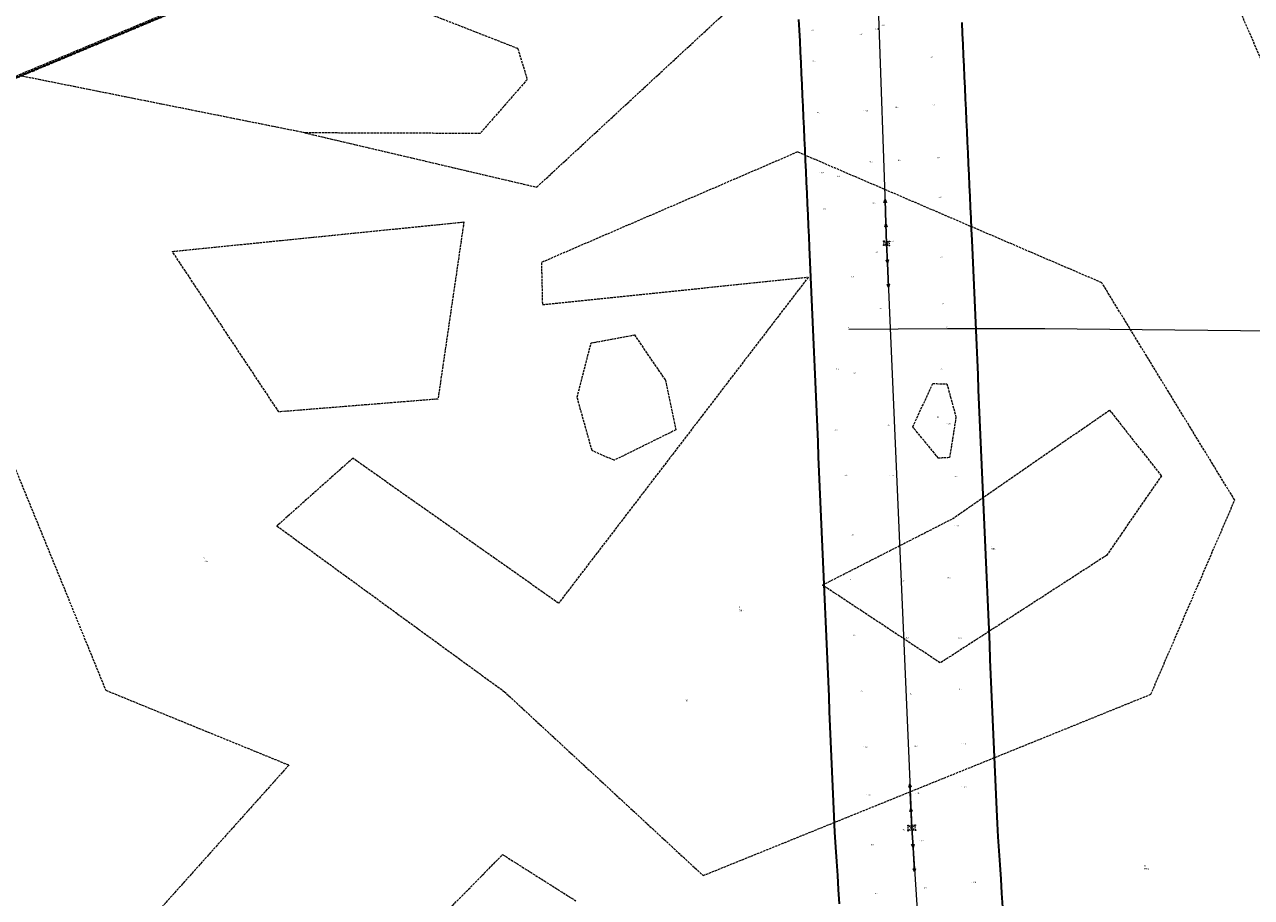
# Model space of a CAD drawing. Header units: metres. Extents: x 6524698 to 6533081, y 5883213 to 5896811.
# Tile 75 of 131: x 6528059 to 6528815, y 5891342 to 5891880. Entities that reach past the tile are written whole.
import ezdxf
from ezdxf.enums import TextEntityAlignment as Align

# ---------------------------------------------------------------- set-up
doc = ezdxf.new("R2010")
doc.units = ezdxf.units.M
for name, pattern in [('mapa zasadnicza$0$1.5_0.5', [2, 1.5, -0.5]), ('mapa zasadnicza$0$1.5_1.0', [2.5, 1.5, -1]), ('mapa zasadnicza$0$219-500', [0]), ('mapa zasadnicza$0$egkk-500', [2, 1.5, -0.5]), ('mapa zasadnicza$0$egug-500', [1, 0.5, -0.5]), ('mapa zasadnicza$0$suep_wn_500', [0]), ('mapa zasadnicza$0$supp_500', [1, 0.5, -0.5])]:
    doc.linetypes.add(name, pattern=pattern)
for name, color, linetype in [('mapa zasadnicza$0$000 Inne (niezydentyfikowane)', 7, 'Continuous'), ('mapa zasadnicza$0$209-oznaczenie konturu klasyfikacyjnego', 7, 'Continuous'), ('mapa zasadnicza$0$210-oznaczenie konturu użytku gruntowego', 7, 'Continuous'), ('mapa zasadnicza$0$211-numer działki ewidencyjnej', 7, 'Continuous'), ('mapa zasadnicza$0$216-obręb ewidencyjny', 7, 'Continuous'), ('mapa zasadnicza$0$217-kontur klasyfikacyjny', 7, 'Continuous'), ('mapa zasadnicza$0$218-kontur użytku gruntowego', 7, 'Continuous'), ('mapa zasadnicza$0$219-działka ewidencyjna', 7, 'Continuous'), ('mapa zasadnicza$0$pikieta naturalna', 7, 'Continuous'), ('mapa zasadnicza$0$pikieta naturalna-Atr2', 7, 'Continuous'), ('mapa zasadnicza$0$przewód elektroenergetyczny podziemny - ob. projektowany', 7, 'Continuous'), ('mapa zasadnicza$0$przewód elektroenergetyczny wysokiego napięcia', 7, 'Continuous'), ('mapa zasadnicza$0$przewód wodociągowy', 7, 'Continuous'), ('mapa zasadnicza$0$przewód wodociągowy-Atr1', 7, 'Continuous'), ('mapa zasadnicza$0$studnia kanalizacyjna', 7, 'Continuous'), ('mapa zasadnicza$0$studnia kanalizacyjna-Atr17', 7, 'Continuous'), ('mapa zasadnicza$0$słup przewodów napowietrznych', 7, 'Continuous'), ('mapa zasadnicza$0$zasuwa lub zawór', 7, 'Continuous'), ('mapa zasadnicza$0$zasuwa lub zawór-Atr17', 7, 'Continuous')]:
    doc.layers.add(name, color=color, linetype=linetype)
doc.styles.add('mapa zasadnicza$0$STANDARD', font='Working1250', dxfattribs={"width": 0.75})

# ---------------------------------------------------------------- blocks, each defined once
blk = doc.blocks.new('mapa zasadnicza$0$US25')
at = {"linetype": 'Continuous', "lineweight": 0}
h = blk.add_hatch(color=0, dxfattribs=at)
edge = h.paths.add_edge_path()
edge.add_arc((0, 0), 0.2, 0, 360)
blk = doc.blocks.new('mapa zasadnicza$0$US15')
at = {"color": 0, "linetype": 'Continuous', "lineweight": 13}
blk.add_circle((0, 0), 0.25, dxfattribs=at)
blk = doc.blocks.new('mapa zasadnicza$0$PW01')
at = {"linetype": 'Continuous', "lineweight": 13}
h = blk.add_hatch(color=0, dxfattribs=at)
edge = h.paths.add_edge_path()
edge.add_arc((0, 0), 0.045, 0, 360)
blk = doc.blocks.new('mapa zasadnicza$0$SM05')
at = {"color": 0, "linetype": 'Continuous', "lineweight": 13}
blk.add_circle((0, 0), 0.25, dxfattribs=at)
blk = doc.blocks.new('mapa zasadnicza$0$SUEP3')
at = {"color": 0, "linetype": 'Continuous'}
for p, q in [((0, 0), (12.003, 0)), ((12.003, 0), (10.003, 0.75)), ((10.003, 0.75), (11.003, 0)), ((12.003, 0), (10.003, -0.75)), ((11.003, 0), (10.003, -0.75)), ((12.003, 0), (27.003, 0)), ((27.003, 0), (25.003, 0.75)), ((25.003, 0.75), (26.003, 0)), ((27.003, 0), (25.003, -0.75)), ((26.003, 0), (25.003, -0.75))]:
    blk.add_line(p, q, dxfattribs=at)

msp = doc.modelspace()

# ---------------------------------------------------------------- linework, layer by layer
at = {"layer": 'mapa zasadnicza$0$000 Inne (niezydentyfikowane)', "color": 7, "linetype": 'Continuous', "lineweight": 35, "flags": 128}
for points in [[(6528561.224, 5891338.234), (6528560.658, 5891346.929), (6528560.092, 5891355.625), (6528559.526, 5891364.321), (6528558.961, 5891373.016), (6528558.359, 5891382.255), (6528557.937, 5891392.026), (6528557.538, 5891401.254), (6528557.14, 5891410.481), (6528556.741, 5891419.708), (6528556.342, 5891428.935), (6528555.943, 5891438.162), (6528555.544, 5891447.389), (6528555.146, 5891456.616), (6528554.747, 5891465.843), (6528554.348, 5891475.071), (6528553.949, 5891484.298), (6528553.551, 5891493.525), (6528553.152, 5891502.752), (6528552.753, 5891511.979), (6528552.354, 5891521.206), (6528551.955, 5891530.433), (6528551.557, 5891539.66), (6528551.158, 5891548.888), (6528550.759, 5891558.115), (6528550.36, 5891567.342), (6528549.962, 5891576.569), (6528549.563, 5891585.796), (6528549.164, 5891595.023), (6528548.765, 5891604.25), (6528548.367, 5891613.477), (6528547.968, 5891622.704), (6528547.569, 5891631.932), (6528547.17, 5891641.159), (6528546.771, 5891650.386), (6528546.373, 5891659.613), (6528545.974, 5891668.84), (6528545.575, 5891678.067), (6528545.176, 5891687.294), (6528544.778, 5891696.521), (6528544.379, 5891705.749), (6528543.98, 5891714.976), (6528543.581, 5891724.203), (6528543.182, 5891733.43), (6528542.787, 5891742.576), (6528542.48, 5891749.185), (6528542.169, 5891755.875), (6528541.858, 5891762.565), (6528541.548, 5891769.254), (6528541.237, 5891775.944), (6528540.926, 5891782.634), (6528540.615, 5891789.324), (6528540.304, 5891796.014), (6528539.993, 5891802.703), (6528539.683, 5891809.393), (6528539.372, 5891816.083), (6528539.061, 5891822.773), (6528538.75, 5891829.463), (6528538.439, 5891836.152), (6528538.128, 5891842.842), (6528537.818, 5891849.532), (6528537.507, 5891856.222), (6528537.196, 5891862.912), (6528536.885, 5891869.601), (6528536.574, 5891876.291), (6528536.263, 5891882.981)], [(6528636.466, 5891880.933), (6528636.777, 5891874.243), (6528637.088, 5891867.553), (6528637.399, 5891860.863), (6528637.71, 5891854.173), (6528638.021, 5891847.484), (6528638.331, 5891840.794), (6528638.642, 5891834.104), (6528638.953, 5891827.414), (6528639.264, 5891820.724), (6528639.575, 5891814.035), (6528639.886, 5891807.345), (6528640.196, 5891800.655), (6528640.507, 5891793.965), (6528640.818, 5891787.275), (6528641.129, 5891780.586), (6528641.44, 5891773.896), (6528641.751, 5891767.206), (6528642.061, 5891760.516), (6528642.372, 5891753.826), (6528642.687, 5891747.056), (6528643.089, 5891737.748), (6528643.488, 5891728.521), (6528643.887, 5891719.293), (6528644.286, 5891710.066), (6528644.684, 5891700.839), (6528645.083, 5891691.612), (6528645.482, 5891682.385), (6528645.881, 5891673.158), (6528646.279, 5891663.931), (6528646.678, 5891654.704), (6528647.077, 5891645.476), (6528647.476, 5891636.249), (6528647.874, 5891627.022), (6528648.273, 5891617.795), (6528648.672, 5891608.568), (6528649.071, 5891599.341), (6528649.47, 5891590.114), (6528649.868, 5891580.887), (6528650.267, 5891571.659), (6528650.666, 5891562.432), (6528651.065, 5891553.205), (6528651.463, 5891543.978), (6528651.862, 5891534.751), (6528652.261, 5891525.524), (6528652.66, 5891516.297), (6528653.059, 5891507.07), (6528653.457, 5891497.843), (6528653.856, 5891488.615), (6528654.255, 5891479.388), (6528654.654, 5891470.161), (6528655.052, 5891460.934), (6528655.451, 5891451.707), (6528655.85, 5891442.48), (6528656.249, 5891433.253), (6528656.648, 5891424.026), (6528657.046, 5891414.798), (6528657.445, 5891405.571), (6528657.844, 5891396.344), (6528658.219, 5891387.661), (6528658.75, 5891379.509), (6528659.315, 5891370.813), (6528659.881, 5891362.118), (6528660.447, 5891353.422), (6528661.013, 5891344.726), (6528661.578, 5891336.031)]]:
    msp.add_lwpolyline(points, dxfattribs=at)
at = {"layer": 'mapa zasadnicza$0$216-obręb ewidencyjny', "color": 7, "linetype": 'mapa zasadnicza$0$1.5_1.0', "lineweight": 35, "flags": 128}
for points in [[(6528080.19, 5893144.58), (6528061.74, 5893201.21), (6528047.55, 5893241.88), (6528024.92, 5893315.29), (6528008.56, 5893361.13), (6527994.3, 5893412.78), (6527972.36, 5893501.34), (6527968.55, 5893513.63), (6527970.79, 5893518.44), (6527970.73, 5893522.51), (6527967.45, 5893552.31), (6527966.7, 5893563.53), (6527962.24, 5893630.13), (6528051.1, 5893681.86), (6528093.51, 5893704.95), (6528160.44, 5893751.29), (6528192.4, 5893787.97), (6528212.45, 5893801.88), (6528235.37, 5893817.79), (6528263.34, 5893839.22), (6528292.63, 5893867.35), (6528325.94, 5893899.11), (6528322.17, 5893903.05), (6528250.73, 5893995.91), (6528184.31, 5894083.49), (6528144.78, 5894142.59), (6528140.26, 5894150.17), (6528112.08, 5894189.3), (6528016.98, 5894319.35), (6528001.44, 5894344.63), (6527975.61, 5894386.54), (6527948.25, 5894431.11), (6527919.91, 5894480.01), (6527892.39, 5894527.5), (6527882.42, 5894543.56), (6527855.65, 5894587.93), (6527823.65, 5894640.97), (6527805.93, 5894633.3), (6527750.7, 5894622.26), (6527703.08, 5894611.82), (6527660.79, 5894602.88), (6527644.2, 5894599.12), (6527623.22, 5894594.36), (6527546.55, 5894577.52), (6527485.04, 5894564.12), (6527442.59, 5894555.97), (6527376.5, 5894538.97), (6527356.91, 5894534.04), (6527324.89, 5894525.35), (6527242.36, 5894508.66), (6527235, 5894507.23), (6527228.04, 5894506.29), (6527159.89, 5894496.69), (6527053.58, 5894471.18), (6527004.75, 5894459.61), (6526977.15, 5894360.97), (6526895.2, 5894390.7), (6526886.54, 5894409.25), (6526848.25, 5894423.17), (6526790.81, 5894405.63), (6526783.96, 5894403.77), (6526751.66, 5894393.24), (6526675.52, 5894369.12), (6526524.19, 5894423.84), (6526526.13, 5894397.23), (6526528.98, 5894342.85), (6526531.21, 5894300.39), (6526524.41, 5894296.52), (6526520.88, 5894294.84), (6526433.18, 5894243.61), (6526409.32, 5894231.32), (6526314.07, 5894204.53), (6526268.73, 5894188.91), (6526258.95, 5894183.01), (6526232.67, 5894174.45), (6526048.77, 5894185.58), (6526028.42, 5894185.14), (6525944.02, 5894189.55), (6525880.8, 5894192.86), (6525865.46, 5894208.87), (6525815.37, 5894268.24), (6525725.76, 5894354.61), (6525677.43, 5894405.04), (6525642.47, 5894443.85), (6525631.75, 5894455.74), (6525621.46, 5894467.17), (6525618.11, 5894470.89), (6525610.84, 5894478.96), (6525545.06, 5894551.99), (6525537.2, 5894560.72), (6525460.52, 5894338.76), (6525456.21, 5894326.33), (6525450.16, 5894308.9), (6525445.22, 5894294.63), (6525423.21, 5894231.15), (6525415.4, 5894208.63), (6525399.64, 5894161.49), (6525369.98, 5894072.79), (6525342.34, 5893997.91), (6525337.4, 5893981.36), (6525266.58, 5893924.52), (6525217.93, 5893885.48), (6525120.08, 5893806.06), (6525080.21, 5893781.94), (6525034.62, 5893753.64), (6524956.86, 5893706.08), (6524954.17, 5893701.72), (6524952.33, 5893698.77), (6524951.12, 5893696.84), (6524924.06, 5893653.68), (6524922.11, 5893650.61), (6524908.03, 5893628.41), (6524885.99, 5893594.37), (6524823.72, 5893494.6), (6524818.62, 5893484.85), (6524776.38, 5893404.01), (6524760.03, 5893372.45), (6524743.69, 5893340.87), (6524727.34, 5893309.3), (6524725.32, 5893305.6), (6524701.12, 5893258.79), (6524698.5, 5893253.75), (6524741.55, 5893198.86), (6524787.16, 5893135.47), (6524797.48, 5893113.55), (6524827.59, 5893049.65), (6524848.15, 5892993.16), (6524885, 5892891.94), (6524886.71, 5892887.25), (6524900.94, 5892860.83), (6524938.01, 5892801.88), (6524942.47, 5892794.78), (6524958.2, 5892763.24), (6524982.49, 5892709.34), (6524989.65, 5892692.64), (6525021.29, 5892644.7), (6525047.57, 5892607.1), (6525072.42, 5892559.28), (6525080.98, 5892544.34), (6525104.23, 5892503.81), (6525105.73, 5892501.2), (6525124.09, 5892461.96), (6525158, 5892390.4), (6525163.69, 5892366.6), (6525187.74, 5892266.07), (6525200.42, 5892203.7), (6525210.27, 5892167.69), (6525235.54, 5892075.31), (6525239, 5892035.46), (6525241.84, 5892018.03), (6525246.18, 5891943.28), (6525246.02, 5891937.6), (6525245.65, 5891924.05), (6525244.65, 5891887.35), (6525244.88, 5891861.21), (6525245.32, 5891811.32), (6525234.24, 5891649.83), (6525224.07, 5891546.78), (6525208.12, 5891507.31), (6525193.48, 5891471.08), (6525186.45, 5891448.59), (6525184.14, 5891444.14), (6525180.5, 5891437.11), (6525176.64, 5891433.3), (6525163.56, 5891420.57), (6525150.33, 5891406.73), (6525149.34, 5891405.88), (6525147.46, 5891404.1), (6525146.26, 5891402.89), (6525142.82, 5891399.45), (6525132.06, 5891389.06), (6525128.35, 5891385.34), (6525124.8, 5891381.67), (6525121.13, 5891378.06), (6525095.65, 5891351.83), (6525053.05, 5891307.97), (6525038.88, 5891292.8), (6525015.99, 5891261.95), (6524996.02, 5891237.19), (6524958.43, 5891186.61), (6524908.74, 5891119.69), (6524979.34, 5891082.37), (6525035.16, 5891054.09), (6525074.44, 5891035.78), (6525140.68, 5891002.24), (6525158.27, 5890993.31), (6525169.95, 5890987.37), (6525189.03, 5890979.26), (6525225.79, 5890963.63), (6525241.68, 5890952.94), (6525280.63, 5890926.71), (6525286.23, 5890923.62), (6525353.13, 5890886.67), (6525387.9, 5890862.89), (6525416.13, 5890848.06), (6525465.51, 5890821.53), (6525489.55, 5890809.17), (6525532.35, 5890788.13), (6525593.44, 5890757.92), (6525656.38, 5890722.42), (6525712.1, 5890690.97), (6525744.09, 5890674.26), (6525753.93, 5890669.12), (6525811.57, 5890638.94), (6525889.01, 5890598.56), (6525902.26, 5890595.95), (6525968.12, 5890559.29), (6526048.15, 5890515.81), (6526148.09, 5890465.98), (6526205.96, 5890434.59), (6526262.38, 5890404.11), (6526332.75, 5890374.64), (6526425.41, 5890334.29), (6526595.63, 5890279.11), (6526573.45, 5890132.21), (6526575.25, 5890133.06), (6526592.18, 5890129.32), (6526722.43, 5890098.71), (6526728.64, 5890098.03), (6526735.76, 5890098.07), (6526740.34, 5890097.85), (6526742.25, 5890097.45), (6526749.57, 5890095.95), (6526757.09, 5890094.4), (6526758.07, 5890090.77), (6526792.43, 5890086.11), (6526812.21, 5890083.05), (6526890.35, 5890080.91), (6526909.87, 5890084.83), (6526952.34, 5890094.44), (6526971.01, 5890104.38), (6526981, 5890111.26), (6526988.84, 5890116.67), (6527008.52, 5890134.26), (6527045.63, 5890148.55), (6527057.31, 5890152.25), (6527077.89, 5890166.68), (6527165.07, 5890215.69), (6527220.83, 5890245.22), (6527241.28, 5890253.87), (6527273.45, 5890274.12), (6527288.1, 5890288.63), (6527313.38, 5890308.14), (6527321.27, 5890314.22), (6527338.23, 5890321.73), (6527355.64, 5890331.57), (6527391.42, 5890349.92), (6527454.67, 5890547.02), (6527509.07, 5890729.27), (6527517.65, 5890758.02), (6527651.09, 5891150.82), (6527705.03, 5891299.34), (6527759.25, 5891463.12), (6527785.51, 5891547.1), (6527787.58, 5891553.86), (6527801.61, 5891598.79), (6527846.82, 5891746.29), (6528014.33, 5891830.31), (6528198.8, 5891907.55), (6528440.31, 5891996.73), (6528394.78, 5892128.68), (6528377.11, 5892179.95), (6528349.09, 5892260.65), (6528334.62, 5892315.93), (6528299.61, 5892411.02), (6528296.22, 5892421.59), (6528276.69, 5892498.16), (6528274.02, 5892507.32), (6528253.12, 5892581.84), (6528217.45, 5892695.43), (6528216.98, 5892718.27), (6528214.23, 5892726.13), (6528211.23, 5892742.29), (6528202.22, 5892766.07), (6528192.07, 5892792.85), (6528171.14, 5892860.59), (6528166.45, 5892875.8), (6528118.84, 5893029.51), (6528114.87, 5893046.22), (6528103.06, 5893080.73)], [(6528810.71, 5892032.32), (6528743.5, 5892026.91), (6528665.82, 5892020.2), (6528618.95, 5892016.86), (6528446.42, 5891995.98), (6528440.31, 5891996.73), (6528198.8, 5891907.55), (6528014.33, 5891830.31), (6527846.82, 5891746.29), (6527801.61, 5891598.79), (6527787.58, 5891553.86), (6527785.51, 5891547.1), (6527759.25, 5891463.12), (6527705.03, 5891299.34), (6527651.09, 5891150.82), (6527517.65, 5890758.02), (6527509.07, 5890729.27), (6527454.67, 5890547.02), (6527391.42, 5890349.92), (6527469.9, 5890380.85), (6527548.32, 5890411.76), (6527628.31, 5890449.47), (6527701.79, 5890487.35), (6527781.71, 5890531.45), (6527831.96, 5890559.17), (6527894.74, 5890596), (6527918.86, 5890538.44), (6527996.61, 5890364.36), (6528002.77, 5890340.12), (6528015.06, 5890276.2), (6528068.35, 5890122.94), (6528069.52, 5890117.74), (6528086.27, 5890073.01), (6528087.43, 5890069.91), (6528144.14, 5889918.51), (6528178.59, 5889821.74), (6528194.07, 5889776.62), (6528203.76, 5889751.35), (6528219.86, 5889705.13), (6528289.3, 5889557.06), (6528293.69, 5889548.36), (6528315.49, 5889501.75), (6528319.49, 5889494.06), (6528320.3, 5889498.78), (6528374.9, 5889392.75), (6528393.7, 5889357.37), (6528402.97, 5889333.92), (6528406.48, 5889321.22), (6528417.63, 5889287.69), (6528426.72, 5889250.74), (6528427.12, 5889249.1), (6528437.2, 5889208.11), (6528462.62, 5889141.48), (6528476.98, 5889088.52), (6528479.5, 5889060.26), (6528487.24, 5889042.5), (6528497.03, 5888999.3), (6528513.44, 5888948.22), (6528513.62, 5888944.51), (6528514.32, 5888935.53), (6528517.9, 5888889.57), (6528521.9, 5888874.59), (6528534.18, 5888828.64), (6528537.21, 5888800.87), (6528538.55, 5888788.67), (6528539.84, 5888759.55), (6528540.29, 5888749.47), (6528546.56, 5888728.63), (6528550.89, 5888720.89), (6528554.61, 5888714.22), (6528572.89, 5888682.85), (6528612.6, 5888606.5), (6528643.54, 5888542.38), (6528657.02, 5888506.94), (6528675.5, 5888460.67), (6528681.51, 5888445.9), (6528704.85, 5888377.17), (6528713.34, 5888354.12), (6528741.09, 5888278.42), (6528766.6, 5888207.14), (6528788.71, 5888147.82), (6528812.94, 5888083.84), (6528826.58, 5888045.33), (6528850.06, 5887982.04), (6528866.81, 5887934.63), (6528879.99, 5887896.72), (6528918.8, 5887790.89), (6528952.56, 5887701.57), (6529019.26, 5887707.89), (6529031.01, 5887709.01), (6529109.21, 5887715.92), (6529166.14, 5887721.78), (6529262.28, 5887731.31), (6529282.79, 5887731.14), (6529289.52, 5887663.25), (6529296.91, 5887588.72), (6529312.34, 5887533.26), (6529320.57, 5887503.67), (6529321.72, 5887480.33), (6529315.22, 5887418.55), (6529296.28, 5887374.9), (6529295.89, 5887348.38), (6529295.74, 5887344.56), (6529294.33, 5887253.59), (6529300.1, 5887247.3), (6529460.65, 5887265.28), (6529607.85, 5887282.19), (6529604.22, 5887244.37), (6529619.06, 5887245.53), (6529620.4, 5887245.61), (6529751.62, 5887253.65), (6529836.5, 5887258.86), (6529917.79, 5887263.83), (6530037.96, 5887271.18), (6530037.77, 5887311.55), (6530035.48, 5887465.82), (6530294.87, 5887497.94), (6530342.75, 5887503.87), (6530390.63, 5887509.81), (6530435.08, 5887515.31), (6530469.62, 5887519.59), (6530472.76, 5887520.14), (6530455.94, 5887633.47), (6530452.16, 5887659), (6530429.5, 5887800.32), (6530425.85, 5887820.62), (6530434.17, 5887821.11), (6530435.15, 5887821.09), (6530501.5, 5887826.49), (6530563.57, 5887831.54), (6530569.25, 5887832), (6530626.35, 5887836.71), (6530689.94, 5887841.95), (6530699.77, 5887842.77), (6530753.72, 5887845.97), (6530816.4, 5887849.69), (6530847.34, 5887851.53), (6530851.75, 5887851.79), (6530878, 5887853.36), (6530941.55, 5887857.17), (6531028.05, 5887862.36), (6531029.51, 5887862.54), (6531089.96, 5887870.11), (6531157.91, 5887878.61), (6531147.74, 5887927.21), (6531134.09, 5887992.44), (6531130.39, 5888022.23), (6531130.01, 5888024.33), (6531127.76, 5888039.49), (6531114.28, 5888108.63), (6531110.56, 5888127.5), (6531105.84, 5888172.24), (6531089.18, 5888214.66), (6531070.01, 5888263.46), (6531063.59, 5888283), (6531047.06, 5888328.03), (6531038.58, 5888352.41), (6531021.83, 5888400.87), (6531015.19, 5888413.6), (6531005.83, 5888460.28), (6531006, 5888467.6), (6531006.12, 5888486.87), (6531000.78, 5888546.56), (6530994.46, 5888582.13), (6530992.02, 5888587.87), (6530975.04, 5888631.61), (6530968.96, 5888647.12), (6530918.79, 5888737.7), (6530893.21, 5888788.19), (6530875.95, 5888835.79), (6530824.74, 5888967.12), (6530698.19, 5888957.37), (6530696.88, 5888957.26), (6530690.8, 5888956.75), (6530665.31, 5889016.21), (6530647.2, 5889058.57), (6530634.24, 5889085.41), (6530634.99, 5889106.79), (6530619.51, 5889109.25), (6530602.59, 5889110.21), (6530580.67, 5889109.48), (6530563.76, 5889105.91), (6530556.11, 5889102.91), (6530554.6, 5889108.92), (6530550.45, 5889111.73), (6530532.14, 5889151.93), (6530513.79, 5889192.45), (6530502.04, 5889258.4), (6530482.32, 5889287.2), (6530469.7, 5889327.04), (6530465.02, 5889440.31), (6530478.29, 5889507.42), (6530476.75, 5889539.74), (6530454.68, 5889579.85), (6530444.35, 5889666), (6530447.75, 5889689.9), (6530449.31, 5889721.21), (6530456.42, 5889744.94), (6530489.74, 5889803.92), (6530476.19, 5889829.67), (6530441.37, 5889895.14), (6530436.32, 5889900.67), (6530377.31, 5890013.31), (6530319.1, 5890126.26), (6530282.19, 5890186.6), (6530272.79, 5890201.79), (6530203.17, 5890307.87), (6530172.91, 5890358.56), (6530084.18, 5890524.8), (6530023.66, 5890630.14), (6529988.68, 5890702.02), (6529902.56, 5890854), (6529878.29, 5890895.67), (6529853.22, 5890939.23), (6529790.88, 5891059.39), (6529783.8, 5891073.31), (6529750.15, 5891126.7), (6529715.67, 5891191.31), (6529711.87, 5891220.22), (6529686.86, 5891413.55), (6529894.11, 5891526.79), (6529935.18, 5891550.85), (6529897.51, 5891589.82), (6529852.46, 5891637.21), (6529830.78, 5891658.8), (6529798.22, 5891693.91), (6529778.68, 5891710.68), (6529723.77, 5891769.55), (6529664.88, 5891829.87), (6529592.94, 5891899.3), (6529520.59, 5891969.98), (6529496.71, 5891996.9), (6529443.6, 5892048.07), (6529413.19, 5892074.88), (6529373, 5892116.29), (6529315.87, 5892175.4), (6529302.53, 5892163.8), (6529299.93, 5892161.54), (6529272.43, 5892137.61), (6529198.7, 5892096.25), (6529183.63, 5892087.79), (6529163.27, 5892079.55), (6529137.05, 5892069.83), (6529084.54, 5892065.08), (6528929.03, 5892047.18)]]:
    msp.add_lwpolyline(points, close=True, dxfattribs=at)
at = {"layer": 'mapa zasadnicza$0$217-kontur klasyfikacyjny', "color": 92, "linetype": 'mapa zasadnicza$0$egkk-500', "lineweight": 18, "flags": 128}
for points in [[(6528374.75, 5891779.61), (6528544.25, 5891936.45)], [(6528883.59, 5891713.32), (6528786.69, 5891937.01)], [(6528227.43, 5891918.12), (6528363.04, 5891865.13)], [(6528363.04, 5891865.13), (6528368.94, 5891845.95)], [(6528232.11, 5891813.04), (6528056.95, 5891848.15)], [(6528368.94, 5891845.95), (6528339.86, 5891812.66)], [(6528339.86, 5891812.66), (6528232.11, 5891813.04)], [(6528232.11, 5891813.04), (6528374.75, 5891779.61)], [(6528535.37, 5891801.27), (6528377.67, 5891733.22)], [(6528722.75, 5891720.72), (6528535.37, 5891801.27)], [(6528150.39, 5891740.02), (6528329.92, 5891758.15)], [(6528329.92, 5891758.15), (6528313.98, 5891649.09)], [(6528215.98, 5891641.18), (6528150.39, 5891740.02)], [(6528377.67, 5891733.22), (6528378.27, 5891707.23)], [(6528378.27, 5891707.23), (6528541.99, 5891724.21)], [(6528541.99, 5891724.21), (6528388.21, 5891523.3)], [(6528804.55, 5891586.8), (6528722.75, 5891720.72)], [(6528408.27, 5891683.64), (6528434.89, 5891688.58)], [(6528434.89, 5891688.58), (6528454, 5891660.74)], [(6528399.64, 5891650.18), (6528408.27, 5891683.64)], [(6528454, 5891660.74), (6528460.45, 5891630.13)], [(6528606.29, 5891631.97), (6528618.69, 5891658.61)], [(6528618.69, 5891658.61), (6528627.32, 5891658.49)], [(6528627.32, 5891658.49), (6528632.93, 5891637.96)], [(6528313.98, 5891649.09), (6528215.98, 5891641.18)], [(6528408.84, 5891617.41), (6528399.64, 5891650.18)], [(6528037.27, 5891646.5), (6528109.42, 5891469.72)], [(6528630.76, 5891575.37), (6528727.44, 5891642.28)], [(6528727.44, 5891642.28), (6528759.42, 5891601.75)], [(6528632.93, 5891637.96), (6528628.96, 5891613.02)], [(6528460.45, 5891630.13), (6528422.43, 5891611.36)], [(6528622.14, 5891612.67), (6528606.29, 5891631.97)], [(6528422.43, 5891611.36), (6528408.84, 5891617.41)], [(6528261.54, 5891612.63), (6528214.81, 5891570.94)], [(6528388.21, 5891523.3), (6528261.54, 5891612.63)], [(6528628.96, 5891613.02), (6528622.14, 5891612.67)], [(6528759.42, 5891601.75), (6528725.57, 5891552.76)], [(6528752.88, 5891467.23), (6528804.55, 5891586.8)], [(6528550.71, 5891534.53), (6528630.76, 5891575.37)], [(6528214.81, 5891570.94), (6528354.76, 5891468.92)], [(6528725.57, 5891552.76), (6528623.27, 5891486.55)], [(6528623.27, 5891486.55), (6528550.71, 5891534.53)], [(6528109.42, 5891469.72), (6528222.18, 5891423.64)], [(6528354.76, 5891468.92), (6528477.24, 5891355.59)], [(6528477.24, 5891355.59), (6528752.88, 5891467.23)], [(6528222.18, 5891423.64), (6528073.07, 5891256.94)], [(6528252.68, 5891265.74), (6528353.8, 5891368.5)], [(6528353.8, 5891368.5), (6528398.86, 5891340)]]:
    msp.add_lwpolyline(points, dxfattribs=at)
at = {"layer": 'mapa zasadnicza$0$218-kontur użytku gruntowego', "color": 3, "linetype": 'mapa zasadnicza$0$egug-500', "lineweight": 18, "flags": 128}
for points in [[(6528374.75, 5891779.61), (6528544.25, 5891936.45)], [(6528883.59, 5891713.32), (6528786.69, 5891937.01)], [(6528227.43, 5891918.12), (6528363.04, 5891865.13)], [(6528363.04, 5891865.13), (6528368.94, 5891845.95)], [(6528232.11, 5891813.04), (6528056.95, 5891848.15)], [(6528368.94, 5891845.95), (6528339.86, 5891812.66)], [(6528339.86, 5891812.66), (6528232.11, 5891813.04)], [(6528232.11, 5891813.04), (6528374.75, 5891779.61)], [(6528535.37, 5891801.27), (6528377.67, 5891733.22)], [(6528722.75, 5891720.72), (6528535.37, 5891801.27)], [(6528150.39, 5891740.02), (6528329.92, 5891758.15)], [(6528329.92, 5891758.15), (6528313.98, 5891649.09)], [(6528215.98, 5891641.18), (6528150.39, 5891740.02)], [(6528377.67, 5891733.22), (6528378.27, 5891707.23)], [(6528378.27, 5891707.23), (6528541.99, 5891724.21)], [(6528541.99, 5891724.21), (6528388.21, 5891523.3)], [(6528804.55, 5891586.8), (6528722.75, 5891720.72)], [(6528408.27, 5891683.64), (6528434.89, 5891688.58)], [(6528434.89, 5891688.58), (6528454, 5891660.74)], [(6528399.64, 5891650.18), (6528408.27, 5891683.64)], [(6528454, 5891660.74), (6528460.45, 5891630.13)], [(6528606.29, 5891631.97), (6528618.69, 5891658.61)], [(6528618.69, 5891658.61), (6528627.32, 5891658.49)], [(6528627.32, 5891658.49), (6528632.93, 5891637.96)], [(6528313.98, 5891649.09), (6528215.98, 5891641.18)], [(6528408.84, 5891617.41), (6528399.64, 5891650.18)], [(6528037.27, 5891646.5), (6528109.42, 5891469.72)], [(6528630.76, 5891575.37), (6528727.44, 5891642.28)], [(6528727.44, 5891642.28), (6528759.42, 5891601.75)], [(6528632.93, 5891637.96), (6528628.96, 5891613.02)], [(6528460.45, 5891630.13), (6528422.43, 5891611.36)], [(6528622.14, 5891612.67), (6528606.29, 5891631.97)], [(6528422.43, 5891611.36), (6528408.84, 5891617.41)], [(6528261.54, 5891612.63), (6528214.81, 5891570.94)], [(6528388.21, 5891523.3), (6528261.54, 5891612.63)], [(6528628.96, 5891613.02), (6528622.14, 5891612.67)], [(6528759.42, 5891601.75), (6528725.57, 5891552.76)], [(6528752.88, 5891467.23), (6528804.55, 5891586.8)], [(6528550.71, 5891534.53), (6528630.76, 5891575.37)], [(6528214.81, 5891570.94), (6528354.76, 5891468.92)], [(6528725.57, 5891552.76), (6528623.27, 5891486.55)], [(6528623.27, 5891486.55), (6528550.71, 5891534.53)], [(6528109.42, 5891469.72), (6528222.18, 5891423.64)], [(6528354.76, 5891468.92), (6528477.24, 5891355.59)], [(6528477.24, 5891355.59), (6528752.88, 5891467.23)], [(6528222.18, 5891423.64), (6528073.07, 5891256.94)], [(6528252.68, 5891265.74), (6528353.8, 5891368.5)], [(6528353.8, 5891368.5), (6528398.86, 5891340)]]:
    msp.add_lwpolyline(points, dxfattribs=at)
at = {"layer": 'mapa zasadnicza$0$219-działka ewidencyjna', "color": 7, "linetype": 'mapa zasadnicza$0$219-500', "lineweight": 18, "flags": 128}
msp.add_lwpolyline([(6528198.8, 5891907.55), (6528014.33, 5891830.31)], dxfattribs=at)
at = {"layer": 'mapa zasadnicza$0$przewód elektroenergetyczny podziemny - ob. projektowany', "color": 1, "linetype": 'mapa zasadnicza$0$1.5_0.5', "lineweight": 18, "flags": 128}
msp.add_lwpolyline([(6527867.72, 5891856.04), (6527870.55, 5891856.87), (6527923.82, 5891786.03), (6528013.91, 5891831.22), (6528198.43, 5891908.48), (6528216.79, 5891915.26), (6528220.16, 5891919.4), (6528240.79, 5891928.79), (6528266.23, 5891936.42), (6528274.38, 5891936.52), (6528439.05, 5891997.33), (6528393.6, 5892129.02), (6528402.84, 5892136.39), (6528399.39, 5892140.65), (6528400.23, 5892141.38)], dxfattribs=at)
at = {"layer": 'mapa zasadnicza$0$przewód elektroenergetyczny wysokiego napięcia', "color": 1, "linetype": 'mapa zasadnicza$0$suep_wn_500', "lineweight": 18, "flags": 128}
for points in [[(6528580.98, 5892008), (6528590.2, 5891744.97)], [(6528590.2, 5891744.97), (6528605.7, 5891384.93)], [(6528605.7, 5891384.93), (6528627.69, 5891045.87)]]:
    msp.add_lwpolyline(points, dxfattribs=at)
at = {"layer": 'mapa zasadnicza$0$przewód wodociągowy', "color": 5, "linetype": 'Continuous', "lineweight": 18, "flags": 128}
msp.add_lwpolyline([(6528567, 5891692.13), (6528627.7, 5891692.48), (6528687.65, 5891692.55), (6528747.65, 5891691.83), (6528808.16, 5891691.26), (6528868.6, 5891691.04)], dxfattribs=at)
at = {"layer": 'mapa zasadnicza$0$słup przewodów napowietrznych', "color": 7, "linetype": 'mapa zasadnicza$0$supp_500', "lineweight": 18, "flags": 128}
for points in [[(6528591.89, 5891743.66), (6528588.47, 5891743.85), (6528588.56, 5891746.27), (6528591.92, 5891746.17)], [(6528588.47, 5891743.85), (6528591.92, 5891746.17)], [(6528591.89, 5891743.66), (6528588.56, 5891746.27)], [(6528591.89, 5891743.66), (6528591.92, 5891746.17)], [(6528607.95, 5891383.59), (6528603.52, 5891383.24), (6528603.44, 5891386.37), (6528607.79, 5891386.61)], [(6528607.95, 5891383.59), (6528603.44, 5891386.37)], [(6528603.52, 5891383.24), (6528607.79, 5891386.61)], [(6528607.95, 5891383.59), (6528607.79, 5891386.61)]]:
    msp.add_lwpolyline(points, dxfattribs=at)

# ---------------------------------------------------------------- block references
at = {"layer": 'mapa zasadnicza$0$pikieta naturalna', "color": 7, "linetype": 'Continuous', "lineweight": 13}
for p in [(6528543.03, 5891876.42), (6528587.27, 5891878.97), (6528572.17, 5891873.85), (6528615.93, 5891860.22), (6528543.8, 5891857.33), (6528617.51, 5891830.48), (6528546.31, 5891825.71), (6528575.96, 5891826.86), (6528594.8, 5891828.82), (6528578.73, 5891795.17), (6528595.99, 5891796.25), (6528620.54, 5891797.83), (6528548.9, 5891788.65), (6528559.03, 5891785.53), (6528580.51, 5891770.11), (6528621.24, 5891773.49), (6528550.08, 5891766.23), (6528582.13, 5891739.67), (6528592.67, 5891745.69), (6528622, 5891736.77), (6528567.22, 5891724.62), (6528623.73, 5891708.01), (6528584.91, 5891705), (6528558.06, 5891667.8), (6528568.47, 5891665.67), (6528622.28, 5891667.59), (6528589.86, 5891633.29), (6528626.85, 5891634.21), (6528557.27, 5891630.06), (6528563.54, 5891602.29), (6528592.18, 5891602.19), (6528630.94, 5891601.48), (6528567.55, 5891565.73), (6528632.2, 5891571.23), (6528566.64, 5891538.06), (6528598.76, 5891537.4), (6528626.72, 5891539.11), (6528568.54, 5891503.55), (6528601.3, 5891502.32), (6528633.54, 5891502.19), (6528573.1, 5891469.31), (6528603.85, 5891467.74), (6528633.62, 5891470.64), (6528636.5, 5891436.96), (6528575.99, 5891435.06), (6528606.46, 5891435.34), (6528608.18, 5891406.35), (6528636.55, 5891410.23), (6528578.02, 5891405.27), (6528602.6, 5891383.4), (6528610.26, 5891377.21), (6528579.58, 5891374.8), (6528612.05, 5891348.16), (6528642.49, 5891351.49), (6528581.85, 5891344.74)]:
    msp.add_blockref('mapa zasadnicza$0$PW01', p, dxfattribs=at)
at = {"layer": 'mapa zasadnicza$0$przewód elektroenergetyczny wysokiego napięcia', "color": 1, "linetype": 'Continuous', "lineweight": 18}
for p, rotation in [((6528590.2, 5891744.97), 92.00799999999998), ((6528590.2, 5891744.97), 272.465), ((6528605.7, 5891384.93), 92.465), ((6528605.7, 5891384.93), 273.711)]:
    msp.add_blockref('mapa zasadnicza$0$SUEP3', p, dxfattribs=dict(at, rotation=rotation))
at = {"layer": 'mapa zasadnicza$0$studnia kanalizacyjna', "color": 34, "linetype": 'Continuous', "lineweight": 18}
msp.add_blockref('mapa zasadnicza$0$US15', (6528585.25, 5891877), dxfattribs=at)
at = {"layer": 'mapa zasadnicza$0$słup przewodów napowietrznych', "color": 7, "linetype": 'Continuous', "lineweight": 18}
for p in [(6528588.56, 5891746.27), (6528591.92, 5891746.17), (6528588.47, 5891743.85), (6528591.89, 5891743.66), (6528603.44, 5891386.37), (6528603.52, 5891383.24), (6528607.79, 5891386.61), (6528607.95, 5891383.59)]:
    msp.add_blockref('mapa zasadnicza$0$SM05', p, dxfattribs=at)
at = {"layer": 'mapa zasadnicza$0$zasuwa lub zawór', "color": 5, "linetype": 'Continuous', "lineweight": 18}
for p in [(6528567, 5891692.13), (6528627.7, 5891692.48)]:
    msp.add_blockref('mapa zasadnicza$0$US25', p, dxfattribs=at)

# ---------------------------------------------------------------- texts
at = {"layer": 'mapa zasadnicza$0$209-oznaczenie konturu klasyfikacyjnego', "color": 3, "linetype": 'Continuous', "lineweight": 18, "style": 'mapa zasadnicza$0$STANDARD', "width": 0.79}
for s, p in [('RIIIa', (6528654.3, 5891557.38)), ('RIVa', (6528169.35, 5891549.64)), ('RIIIb', (6528499.16, 5891519.28)), ('RIVa', (6528748.88, 5891360.21))]:
    msp.add_text(s, height=1, dxfattribs=at).set_placement(p, align=Align.TOP_LEFT)
at = {"layer": 'mapa zasadnicza$0$210-oznaczenie konturu użytku gruntowego', "color": 3, "linetype": 'Continuous', "lineweight": 18, "style": 'mapa zasadnicza$0$STANDARD', "width": 0.79}
for s, p in [('N', (6528621.17, 5891637.42)), ('R', (6528654.3, 5891558.28)), ('R', (6528169.35, 5891550.54)), ('R', (6528499.16, 5891520.18)), ('R', (6528748.88, 5891361.11))]:
    msp.add_text(s, height=1, dxfattribs=at).set_placement(p)
at = {"layer": 'mapa zasadnicza$0$211-numer działki ewidencyjnej', "color": 7, "linetype": 'Continuous', "lineweight": 18, "style": 'mapa zasadnicza$0$STANDARD', "width": 0.79}
msp.add_text('168', height=1, dxfattribs=at).set_placement((6528465.88, 5891463.89), align=Align.TOP_LEFT)
at = {"layer": 'mapa zasadnicza$0$pikieta naturalna-Atr2', "color": 7, "style": 'mapa zasadnicza$0$STANDARD', "width": 0.667}
for s, p in [('80.8', (6528543.94, 5891875.9)), ('81.1', (6528587.6, 5891878.93)), ('80.9', (6528573.68, 5891873.41)), ('81.3', (6528617.01, 5891859.63)), ('81.4', (6528544.64, 5891856.99)), ('81.5', (6528595.78, 5891828.42)), ('81.3', (6528618.45, 5891829.93)), ('84.0', (6528547.29, 5891825.19)), ('82.8', (6528576.94, 5891826.34)), ('83.9', (6528579.75, 5891794.78)), ('82.2', (6528597.16, 5891795.78)), ('81.2', (6528621.48, 5891797.37)), ('85.9', (6528550, 5891788.11)), ('85.8', (6528559.67, 5891785.94)), ('84.4', (6528581.63, 5891769.52)), ('81.8', (6528622.31, 5891773.03)), ('85.0', (6528551.07, 5891765.79)), ('84.0', (6528593.38, 5891745.95)), ('83.9', (6528583.13, 5891739.12)), ('82.2', (6528623.18, 5891736.13)), ('83.9', (6528568.31, 5891724.15)), ('82.1', (6528624.74, 5891707.45)), ('82.5', (6528585.84, 5891704.5)), ('82.3', (6528559.02, 5891667.09)), ('82.0', (6528569.57, 5891665)), ('81.3', (6528623.43, 5891667.1)), ('81.2', (6528590.78, 5891632.76)), ('80.6', (6528627.85, 5891633.6)), ('81.9', (6528558.19, 5891629.59)), ('81.1', (6528564.44, 5891601.78)), ('79.9', (6528593.09, 5891601.75)), ('81.4', (6528632.07, 5891601.01)), ('81.0', (6528568.61, 5891565.21)), ('81.7', (6528633.26, 5891570.7)), ('81.2', (6528567.6, 5891537.56)), ('80.7', (6528599.76, 5891536.88)), ('81.0', (6528627.83, 5891538.65)), ('81.9', (6528569.64, 5891503.2)), ('81.1', (6528602.3, 5891501.76)), ('80.6', (6528634.59, 5891501.55)), ('81.8', (6528574.18, 5891468.76)), ('81.8', (6528604.74, 5891467.25)), ('80.8', (6528634.72, 5891470)), ('81.6', (6528637.53, 5891436.41)), ('81.9', (6528577.02, 5891434.46)), ('82.2', (6528607.46, 5891434.85)), ('82.0', (6528609.26, 5891405.86)), ('82.2', (6528637.79, 5891409.71)), ('81.9', (6528579.1, 5891404.81)), ('82.3', (6528600, 5891383.44)), ('81.9', (6528611.3, 5891376.68)), ('82.1', (6528580.52, 5891374.29)), ('82.3', (6528613.2, 5891347.7)), ('82.8', (6528643.44, 5891351.01)), ('82.5', (6528583.02, 5891344.19))]:
    msp.add_text(s, height=0.75, dxfattribs=at).set_placement(p)
at = {"layer": 'mapa zasadnicza$0$przewód wodociągowy-Atr1', "color": 5, "style": 'mapa zasadnicza$0$STANDARD', "width": 0.667}
for rotation, p in [(1.124, (6528592.37, 5891692.28)), (0.067, (6528631.78, 5891692.49)), (0.256, (6528772.17, 5891691.6))]:
    msp.add_text('wo', height=0.75, rotation=rotation, dxfattribs=at).set_placement(p, align=Align.MIDDLE_LEFT)
at = {"layer": 'mapa zasadnicza$0$studnia kanalizacyjna-Atr17', "color": 34, "style": 'mapa zasadnicza$0$STANDARD', "width": 0.667}
msp.add_text('k', height=0.75, dxfattribs=at).set_placement((6528583.49, 5891876.56))
at = {"layer": 'mapa zasadnicza$0$zasuwa lub zawór-Atr17', "color": 5, "style": 'mapa zasadnicza$0$STANDARD', "width": 0.667}
for p in [(6528566.41, 5891692.91), (6528626.94, 5891693.08)]:
    msp.add_text('w', height=0.75, dxfattribs=at).set_placement(p)

doc.saveas('drawing.dxf')
